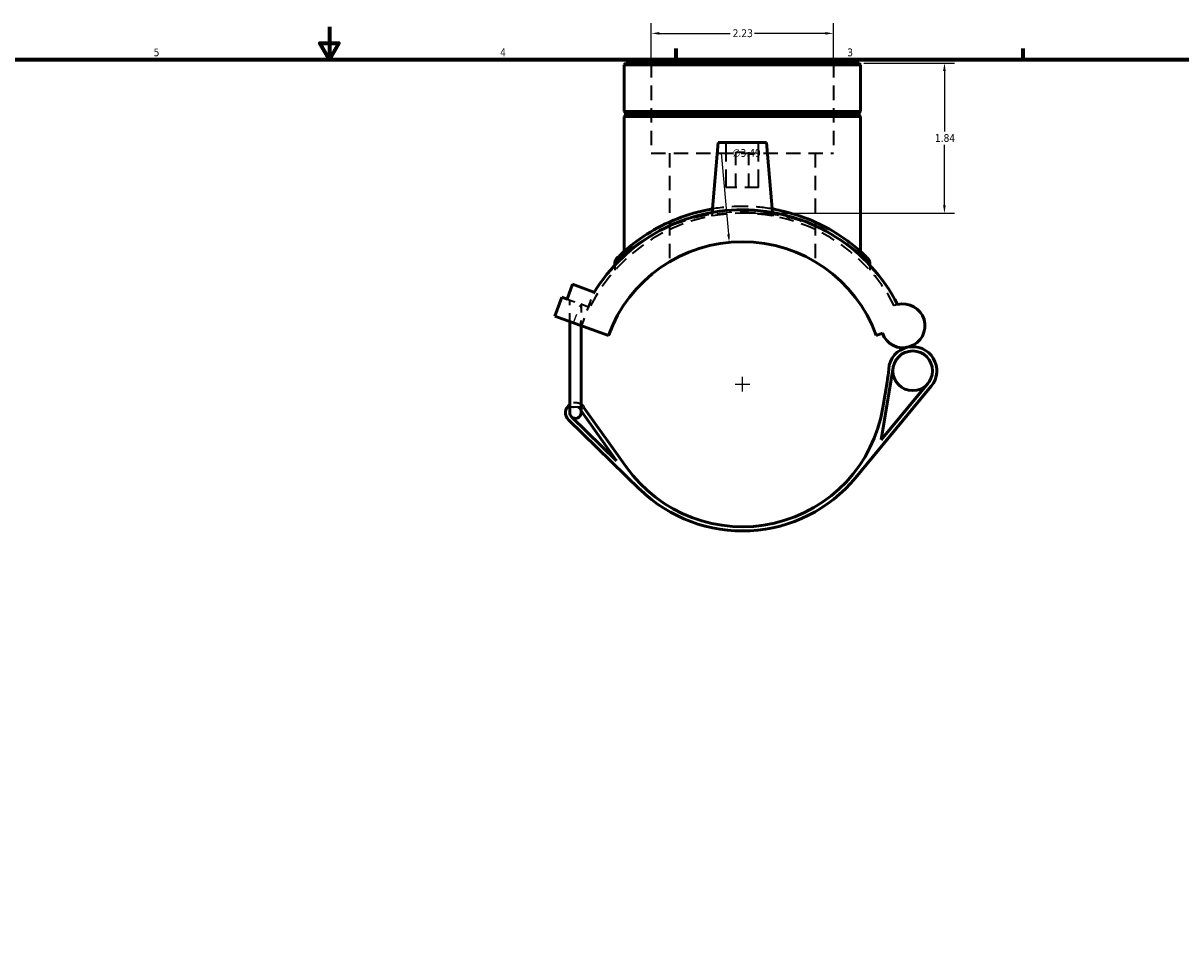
# Model space of a CAD drawing. Header units: inches. Extents: x -0.9 to 55.8, y -1.4 to 45.1.
# Tile 4 of 8: x 13.2 to 27.4, y 10 to 21.4. Entities that reach past the tile are written whole.
import ezdxf

# ---------------------------------------------------------------- set-up
doc = ezdxf.new("R2010")
doc.units = ezdxf.units.IN
doc.header["$MEASUREMENT"] = 0
doc.linetypes.add('DASHED', pattern=[0.2067, 0.1654, -0.0413])
for name, color, linetype, lineweight in [('Border (ANSI)', 7, 'Continuous', 70), ('Dimension (ANSI)', 7, 'Continuous', 25), ('Hidden (ANSI)', 7, 'DASHED', 35), ('Hidden Narrow (ANSI)', 7, 'DASHED', 25), ('Visible (ANSI)', 7, 'Continuous', 50), ('Visible Narrow (ANSI)', 7, 'Continuous', 35)]:
    doc.layers.add(name, color=color, linetype=linetype, lineweight=lineweight)
doc.styles.add('Note Text (ANSI)', font='tahoma.ttf')
doc.dimstyles.new('Default (ANSI)', dxfattribs={"dimtxt": 0.094488, "dimasz": 0.098425, "dimexe": 0.125, "dimexo": 0.0625, "dimgap": 0.031496, "dimtad": 0, "dimtih": 1, "dimtoh": 1, "dimrnd": 1e-08, "dimzin": 4, "dimdsep": 46, "dimtxsty": 'Note Text (ANSI)', "dimcen": 0.09, "dimdle": 0.393701, "dimclrd": 256, "dimclre": 256, "dimclrt": 5, "dimadec": 0, "dimazin": 1, "dimtfac": 1, "dimtofl": 0, "dimtmove": 0, "dimatfit": 3, "dimfxl": 1, "dimtolj": 1, "dimtzin": 4, "dimlwd": -1, "dimlwe": -1, "dimarcsym": 0})

# ---------------------------------------------------------------- blocks, each defined once
blk = doc.blocks.new('Borders Default Border')
at = {"layer": 'Border (ANSI)'}
for p, q in [((21.25, 21), (21.25, 21.134)), ((25.5, 21), (25.5, 21.134))]:
    blk.add_line(p, q, dxfattribs=at)
at = {"layer": 'Border (ANSI)', "flags": 128}
for points in [[(17, 21.4), (17, 21), (16.885, 21.2), (17.115, 21.2), (17, 21)], [(0.5, 1), (0.5, 21), (33.5, 21), (33.5, 1), (0.5, 1)]]:
    blk.add_lwpolyline(points, dxfattribs=at)
at = {"layer": 'Border (ANSI)', "color": 5, "true_color": 0x0000ff, "char_height": 0.0945, "attachment_point": 7, "style": 'Note Text (ANSI)'}
for s, insert in [('5', (14.847, 21.038)), ('4', (19.092, 21.04)), ('3', (23.346, 21.038))]:
    blk.add_mtext(s, dxfattribs=dict(at, insert=insert))
blk = doc.blocks.new('*D6')
at = {"layer": 'Defpoints', "color": 0, "transparency": 16777216}
for p in [(23.488, 20.956), (22.049, 19.116), (24.537, 19.116)]:
    blk.add_point(p, dxfattribs=at)
at = {"layer": 'Dimension (ANSI)', "transparency": 16777216}
for p, q in [((23.551, 20.956), (24.662, 20.956)), ((24.537, 20.858), (24.537, 20.117)), ((24.537, 19.214), (24.537, 19.955)), ((22.111, 19.116), (24.662, 19.116))]:
    blk.add_line(p, q, dxfattribs=at)
for points in [[(24.52, 20.858), (24.553, 20.858), (24.537, 20.956)], [(24.52, 19.214), (24.553, 19.214), (24.537, 19.116)]]:
    blk.add_solid(points, dxfattribs=at)
at = {"layer": 'Dimension (ANSI)', "color": 5, "transparency": 16777216, "insert": (24.42, 20.085), "char_height": 0.0945, "attachment_point": 1, "style": 'Note Text (ANSI)'}
blk.add_mtext('\\A1;1.84', dxfattribs=at)
blk = doc.blocks.new('*D7')
at = {"layer": 'Defpoints', "color": 0, "transparency": 16777216}
for p in [(23.176, 21.32), (20.945, 20.956), (23.176, 20.956)]:
    blk.add_point(p, dxfattribs=at)
at = {"layer": 'Dimension (ANSI)', "transparency": 16777216}
for p, q in [((20.945, 21.019), (20.945, 21.445)), ((23.176, 21.019), (23.176, 21.445)), ((21.044, 21.32), (21.91, 21.32)), ((23.077, 21.32), (22.211, 21.32))]:
    blk.add_line(p, q, dxfattribs=at)
for points in [[(21.044, 21.336), (21.044, 21.304), (20.945, 21.32)], [(23.077, 21.336), (23.077, 21.304), (23.176, 21.32)]]:
    blk.add_solid(points, dxfattribs=at)
at = {"layer": 'Dimension (ANSI)', "color": 5, "transparency": 16777216, "insert": (21.942, 21.369), "char_height": 0.0945, "attachment_point": 1, "style": 'Note Text (ANSI)'}
blk.add_mtext('\\A1;2.23', dxfattribs=at)
blk = doc.blocks.new('*D8')
at = {"layer": 'Defpoints', "color": 0, "transparency": 16777216}
for p in [(21.9, 18.76), (22.221, 15.282)]:
    blk.add_point(p, dxfattribs=at)
at = {"layer": 'Dimension (ANSI)', "transparency": 16777216}
for p, q in [((21.909, 19.851), (21.8, 19.851)), ((21.8, 19.851), (21.891, 18.858)), ((22.061, 16.931), (22.061, 17.111)), ((21.971, 17.021), (22.151, 17.021))]:
    blk.add_line(p, q, dxfattribs=at)
blk.add_solid([(21.908, 18.859), (21.875, 18.856), (21.9, 18.76)], dxfattribs=at)
at = {"layer": 'Dimension (ANSI)', "color": 5, "transparency": 16777216, "insert": (21.941, 19.902), "char_height": 0.0945, "attachment_point": 1, "style": 'Note Text (ANSI)'}
blk.add_mtext('\\A1;∅3.49', dxfattribs=at)

msp = doc.modelspace()

# ---------------------------------------------------------------- linework, layer by layer
at = {"layer": 'Hidden (ANSI)', "ltscale": 1.068215}
for p, q in [((20.945, 20.956), (20.945, 19.852)), ((23.176, 20.956), (23.176, 19.852))]:
    msp.add_line(p, q, dxfattribs=at)
at = {"layer": 'Hidden (ANSI)', "ltscale": 1.333288}
for p, q in [((21.864, 19.431), (21.864, 19.982)), ((22.257, 19.431), (22.257, 19.982))]:
    msp.add_line(p, q, dxfattribs=at)
at = {"layer": 'Hidden (ANSI)', "ltscale": 0.471064}
msp.add_line((21.982, 19.864), (22.139, 19.864), dxfattribs=at)
at = {"layer": 'Hidden (ANSI)', "ltscale": 1.047583}
for p, q in [((21.982, 19.431), (21.982, 19.864)), ((22.139, 19.431), (22.139, 19.864))]:
    msp.add_line(p, q, dxfattribs=at)
at = {"layer": 'Hidden (ANSI)', "ltscale": 1.059428}
msp.add_line((20.945, 19.852), (23.176, 19.852), dxfattribs=at)
at = {"layer": 'Hidden (ANSI)', "ltscale": 1.072716}
for p, q in [((21.168, 19.852), (21.168, 18.522)), ((22.953, 19.852), (22.953, 18.522))]:
    msp.add_line(p, q, dxfattribs=at)
at = {"layer": 'Hidden (ANSI)', "ltscale": 0.997297}
msp.add_line((22.257, 19.431), (21.864, 19.431), dxfattribs=at)
at = {"layer": 'Hidden (ANSI)', "ltscale": 0.082583}
for p, q in [((21.69, 19.126), (21.687, 19.082)), ((22.431, 19.126), (22.435, 19.082))]:
    msp.add_line(p, q, dxfattribs=at)
at = {"layer": 'Hidden (ANSI)', "ltscale": 0.118163}
for p, q in [((20.499, 18.48), (20.499, 18.418)), ((23.622, 18.48), (23.622, 18.418))]:
    msp.add_line(p, q, dxfattribs=at)
at = {"layer": 'Hidden (ANSI)', "ltscale": 0.332472}
msp.add_line((19.913, 18.063), (20.077, 18.003), dxfattribs=at)
at = {"layer": 'Hidden (ANSI)', "ltscale": 0.495382}
for p, q in [((19.946, 17.79), (19.946, 18.05)), ((19.947, 17.79), (19.947, 18.05))]:
    msp.add_line(p, q, dxfattribs=at)
at = {"layer": 'Hidden (ANSI)', "ltscale": 0.336453}
msp.add_line((20.175, 17.967), (20.236, 18.133), dxfattribs=at)
at = {"layer": 'Hidden (ANSI)', "ltscale": 0.313342}
msp.add_line((20.175, 17.967), (20.077, 18.003), dxfattribs=at)
at = {"layer": 'Hidden (ANSI)', "ltscale": 0.08497}
msp.add_line((20.086, 17.955), (20.086, 18), dxfattribs=at)
at = {"layer": 'Hidden (ANSI)', "ltscale": 0.465501}
msp.add_line((20.092, 17.737), (20.175, 17.967), dxfattribs=at)
at = {"layer": 'Hidden (ANSI)', "ltscale": 0.027153}
msp.add_line((20.189, 17.962), (20.175, 17.967), dxfattribs=at)
at = {"layer": 'Hidden (ANSI)', "ltscale": 0.042377}
msp.add_line((20.073, 16.712), (20.086, 16.694), dxfattribs=at)
at = {"layer": 'Hidden (ANSI)', "ltscale": 1.061098}
msp.add_arc((22.061, 17.021), 2.095, 27.3507, 153.3002, dxfattribs=at)
at = {"layer": 'Hidden (ANSI)', "ltscale": 0.080608}
msp.add_arc((24.029, 17.737), 0.269, 104.6375, 113.6753, dxfattribs=at)
at = {"layer": 'Hidden (ANSI)', "ltscale": 0.2831}
msp.add_arc((20.016, 16.672), 0.122, 55.1501, 124.8499, dxfattribs=at)
at = {"layer": 'Hidden (ANSI)', "ltscale": 0.335592}
msp.add_arc((20.016, 16.672), 0.0698, 35.4169, 180, dxfattribs=at)
at = {"layer": 'Hidden (ANSI)', "ltscale": 0.082131}
msp.add_arc((20.016, 16.672), 0.0698, 0, 35.4169, dxfattribs=at)
at = {"layer": 'Hidden (ANSI)', "ltscale": 1.198025}
msp.add_open_spline([(22.427, 19.169), (22.314, 19.188), (22.196, 19.199), (21.949, 19.201), (21.819, 19.19), (21.694, 19.169)], degree=3, knots=[17.914009, 17.914009, 17.914009, 17.914009, 18.794492, 18.794492, 19.764418, 19.764418, 19.764418, 19.764418], dxfattribs=at)
at = {"layer": 'Hidden (ANSI)', "ltscale": 0.495737}
msp.add_open_spline([(20.086, 18), (20.086, 17.973), (20.086, 17.946), (20.086, 17.88), (20.085, 17.843), (20.08, 17.792), (20.078, 17.771), (20.074, 17.75), (20.074, 17.747), (20.073, 17.744)], degree=3, knots=[0.0722471, 0.0722471, 0.0722471, 0.0722471, 0.2648288, 0.2648288, 0.5296576, 0.5296576, 0.6682414, 0.6682414, 0.6912516, 0.6912516, 0.6912516, 0.6912516], dxfattribs=at)
at = {"layer": 'Hidden Narrow (ANSI)', "ltscale": 0.418941}
msp.add_line((19.997, 17.785), (20.073, 17.991), dxfattribs=at)
at = {"layer": 'Hidden Narrow (ANSI)', "ltscale": 1.13214}
msp.add_open_spline([(20.935, 18.838), (21.016, 18.884), (21.107, 18.929), (21.33, 19.018), (21.467, 19.06), (21.762, 19.119), (21.92, 19.134), (22.237, 19.132), (22.395, 19.114), (22.699, 19.048), (22.845, 19), (23.051, 18.91), (23.121, 18.874), (23.186, 18.838)], degree=3, knots=[-22.043148, -22.043148, -22.043148, -22.043148, -21.108779, -21.108779, -19.962336, -19.962336, -18.794492, -18.794492, -17.62716, -17.62716, -16.379298, -16.379298, -15.635296, -15.635296, -15.635296, -15.635296], dxfattribs=at)
at = {"layer": 'Visible (ANSI)'}
for p, q in [((20.633, 20.956), (20.611, 20.934)), ((23.51, 20.934), (20.611, 20.934)), ((20.611, 20.934), (20.611, 20.362)), ((20.633, 20.956), (23.488, 20.956)), ((23.488, 20.956), (23.51, 20.934)), ((23.51, 20.934), (23.51, 20.362)), ((20.611, 20.362), (23.51, 20.362)), ((20.63, 20.343), (20.611, 20.362)), ((20.63, 20.323), (20.611, 20.303)), ((23.51, 20.303), (20.611, 20.303)), ((20.611, 20.303), (20.611, 18.648)), ((20.63, 20.343), (23.491, 20.343)), ((20.63, 20.343), (20.63, 20.323)), ((23.491, 20.323), (20.63, 20.323)), ((23.491, 20.343), (23.51, 20.362)), ((23.491, 20.343), (23.491, 20.323)), ((23.491, 20.323), (23.51, 20.303)), ((23.51, 20.303), (23.51, 18.648)), ((21.765, 19.982), (21.69, 19.126)), ((22.356, 19.982), (21.765, 19.982)), ((22.356, 19.982), (22.431, 19.126)), ((20.499, 18.513), (20.499, 18.48)), ((23.622, 18.513), (23.622, 18.48)), ((19.913, 18.063), (19.98, 18.246)), ((19.98, 18.246), (20.242, 18.151)), ((19.763, 17.857), (19.847, 18.087)), ((19.847, 18.087), (19.913, 18.063)), ((20.242, 18.151), (20.236, 18.133)), ((20.42, 17.618), (19.763, 17.857)), ((19.946, 16.743), (19.946, 17.79)), ((20.086, 16.743), (20.086, 17.739)), ((23.701, 17.618), (23.777, 17.646)), ((23.762, 16.338), (23.908, 17.225)), ((24.335, 17.031), (23.762, 16.338)), ((23.834, 17.048), (23.783, 16.737)), ((23.446, 15.874), (24.376, 16.998)), ((19.946, 16.743), (19.946, 16.672)), ((20.086, 16.672), (20.086, 16.743)), ((20.638, 16.009), (20.116, 16.742)), ((20.52, 16.083), (19.968, 16.622)), ((20.086, 16.694), (20.52, 16.083)), ((19.931, 16.584), (20.806, 15.732))]:
    msp.add_line(p, q, dxfattribs=at)
msp.add_circle((24.148, 17.186), 0.243, dxfattribs=at)
for centre, radius, start, end in [((22.061, 17.021), 2.137, 27.1889, 148.6351), ((22.061, 17.021), 1.746, 20, 160), ((20.566, 18.513), 0.0669, 135.0361, 180), ((23.555, 18.513), 0.0669, 0, 44.9639), ((24.029, 17.737), 0.269, 200, 104.6375), ((24.148, 17.186), 0.295, 102.126, 175.9227), ((24.148, 17.186), 0.295, 320.3928, 102.126), ((22.112, 17.331), 1.746, 350.6599, 355.9227), ((20.016, 16.672), 0.122, 124.8499, 225.7652), ((20.016, 16.672), 0.122, 35.4169, 55.1501), ((20.016, 16.672), 0.0698, 180, 225.7652), ((20.016, 16.672), 0.0698, 225.7652, 0), ((22.061, 17.021), 1.746, 215.4169, 350.6599), ((22.061, 17.021), 1.798, 225.7652, 320.3928)]:
    msp.add_arc(centre, radius, start, end, dxfattribs=at)
for points, knots in [([(21.694, 19.169), (21.669, 19.165), (21.644, 19.16), (21.474, 19.125), (21.339, 19.081), (21.078, 18.972), (20.955, 18.903), (20.741, 18.76), (20.653, 18.686), (20.568, 18.609), (20.548, 18.589), (20.524, 18.566), (20.519, 18.561), (20.519, 18.561)], [19.764418, 19.764418, 19.764418, 19.764418, 19.962336, 19.962336, 21.108779, 21.108779, 22.435641, 22.435641, 23.888322, 23.888322, 24.563588, 24.563588, 25.119022, 25.119022, 25.119022, 25.119022]), ([(23.602, 18.561), (23.602, 18.561), (23.591, 18.572), (23.546, 18.615), (23.509, 18.65), (23.409, 18.734), (23.345, 18.783), (23.182, 18.892), (23.079, 18.951), (22.835, 19.062), (22.691, 19.113), (22.5, 19.155), (22.464, 19.163), (22.427, 19.169)], [12.559508, 12.559508, 12.559508, 12.559508, 13.348134, 13.348134, 14.257822, 14.257822, 15.231667, 15.231667, 16.379298, 16.379298, 17.62716, 17.62716, 17.914009, 17.914009, 17.914009, 17.914009])]:
    msp.add_open_spline(points, degree=3, knots=knots, dxfattribs=at)
at = {"layer": 'Visible Narrow (ANSI)'}
msp.add_line((19.947, 16.743), (20.085, 16.743), dxfattribs=at)
msp.add_arc((23.555, 18.513), 0.0669, 2.2482, 42.7157, dxfattribs=at)
for points, knots in [([(20.499, 18.513), (20.499, 18.513), (20.505, 18.519), (20.528, 18.541), (20.549, 18.56), (20.635, 18.635), (20.725, 18.707), (20.868, 18.799), (20.901, 18.818), (20.935, 18.838)], [-25.119022, -25.119022, -25.119022, -25.119022, -24.563588, -24.563588, -23.888322, -23.888322, -22.435641, -22.435641, -22.043148, -22.043148, -22.043148, -22.043148]), ([(23.186, 18.838), (23.221, 18.818), (23.254, 18.797), (23.361, 18.729), (23.426, 18.681), (23.527, 18.6), (23.565, 18.566), (23.611, 18.524), (23.622, 18.513), (23.622, 18.513)], [-15.635296, -15.635296, -15.635296, -15.635296, -15.231667, -15.231667, -14.257822, -14.257822, -13.348134, -13.348134, -12.559508, -12.559508, -12.559508, -12.559508])]:
    msp.add_open_spline(points, degree=3, knots=knots, dxfattribs=at)

# ---------------------------------------------------------------- block references
msp.add_blockref('Borders Default Border', (0, 0))

# ---------------------------------------------------------------- dimensions: what is measured, and where the dimension line sits
at = {"layer": 'Dimension (ANSI)'}
for base, p1, p2, angle, override, picture, middle in [((23.176, 21.32), (20.945, 20.956), (23.176, 20.956), 180, {"dimgap": 0.031496, "dimtih": 0, "dimtoh": 0, "dimdec": 2, "dimtol": 0, "dimlim": 0, "dimtp": 0, "dimtm": 0, "dimtdec": 2, "dimatfit": 1}, '*D7', (22.061, 21.32)), ((24.537, 19.116), (23.488, 20.956), (22.049, 19.116), 90, {"dimgap": 0.031496, "dimdec": 2, "dimtol": 0, "dimlim": 0, "dimtp": 0, "dimtm": 0, "dimtdec": 2, "dimatfit": 1}, '*D6', (24.537, 20.036))]:
    dim = msp.add_linear_dim(base=base, p1=p1, p2=p2, angle=angle, dimstyle='Default (ANSI)', override=override, dxfattribs=at)
    dim.commit()
    dim.dimension.update_dxf_attribs({"geometry": picture, "text_midpoint": middle, "dimtype": 160})
dim = msp.add_diameter_dim_2p(p1=(22.221, 15.282), p2=(21.9, 18.76), dimstyle='Default (ANSI)', override={"dimgap": 0.031496, "dimdec": 2, "dimlfac": 1, "dimtol": 0, "dimlim": 0, "dimtp": 0, "dimtm": 0, "dimtdec": 2}, dxfattribs=at)
dim.commit()
dim.dimension.update_dxf_attribs({"geometry": '*D8', "text_midpoint": (22.113, 19.851), "dimtype": 163})

doc.saveas('drawing.dxf')
